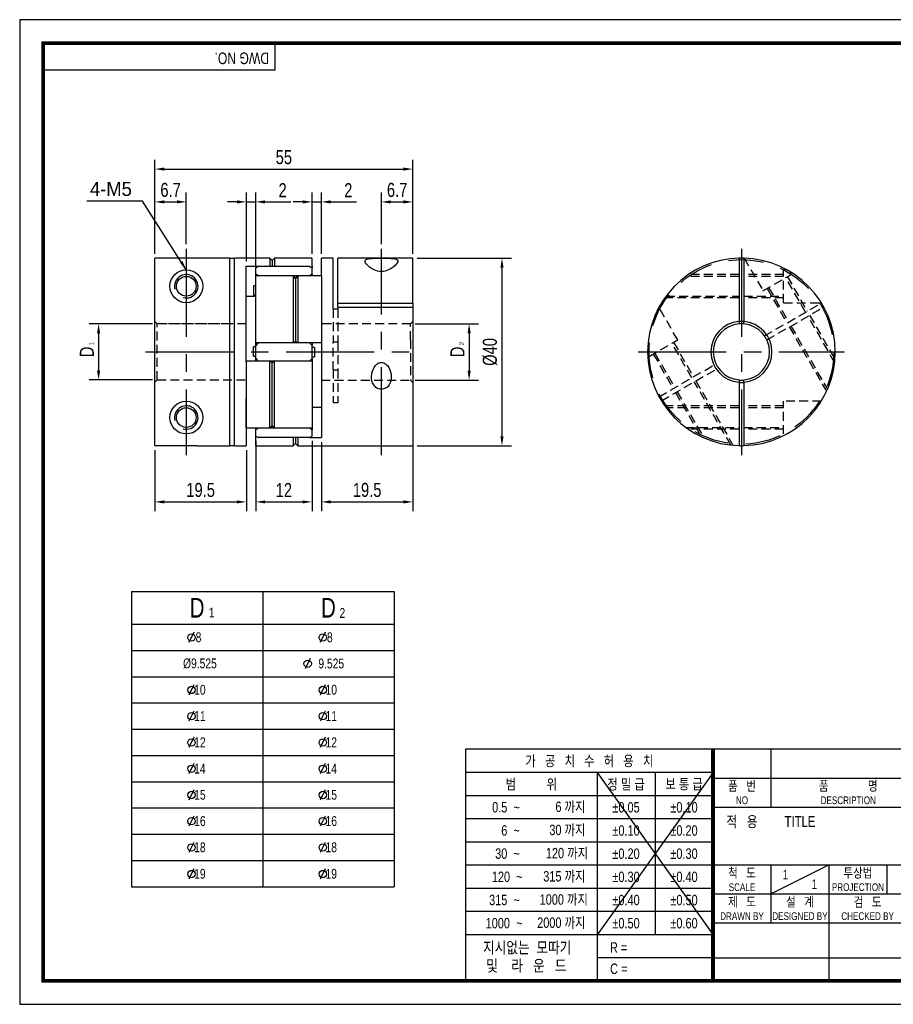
# Model space of a CAD drawing. Header units: millimetres. Extents: x 0 to 297, y 0 to 210.
# Tile 1 of 2: x 0 to 186, y 0 to 210. Entities that reach past the tile are written whole.
import ezdxf
from ezdxf.enums import TextEntityAlignment as Align

# ---------------------------------------------------------------- set-up
doc = ezdxf.new("R2010")
doc.units = ezdxf.units.MM
doc.header["$LTSCALE"] = 15
for name, pattern in [('CENTER', [2, 1.25, -0.25, 0.25, -0.25]), ('CENTER2', [1.125, 0.75, -0.125, 0.125, -0.125]), ('DASHED', [0.75, 0.5, -0.25]), ('HIDDEN', [0.375, 0.25, -0.125]), ('HIDDEN2', [0.1875, 0.125, -0.0625]), ('PHANTOM2', [1.25, 0.625, -0.125, 0.125, -0.125, 0.125, -0.125])]:
    doc.linetypes.add(name, pattern=pattern)
doc.layers.get('0').update_dxf_attribs({"linetype": 'CONTINUOUS'})
doc.layers.get('Defpoints').update_dxf_attribs({"linetype": 'CONTINUOUS'})
for name, color, linetype in [('BM', 2, 'CONTINUOUS'), ('C', 1, 'CENTER2'), ('CT', 1, 'CENTER'), ('D', 7, 'CONTINUOUS'), ('DIM', 7, 'CONTINUOUS'), ('H', 3, 'HIDDEN'), ('HD', 4, 'DASHED'), ('P', 4, 'PHANTOM2')]:
    doc.layers.add(name, color=color, linetype=linetype)
doc.styles.get("Standard").update_dxf_attribs({"font": 'Gulim.ttf', "width": 0.8, "height": 3})
doc.dimstyles.new('LIM', dxfattribs={"dimtxt": 2, "dimasz": 2, "dimexe": 2, "dimexo": 1, "dimgap": 1, "dimtad": 1, "dimdec": 3, "dimzin": 9, "dimdsep": 46, "dimtxsty": 'Standard', "dimcen": 3, "dimclrd": 1, "dimclre": 1, "dimadec": 0, "dimazin": 0, "dimtfac": 1, "dimtdec": 3, "dimtmove": 0, "dimatfit": 3, "dimfxl": 0, "dimtolj": 1, "dimtzin": 0, "dimarcsym": 0})

# ---------------------------------------------------------------- blocks, each defined once
blk = doc.blocks.new('*D8')
at = {"layer": 'Defpoints', "color": 0}
for p in [(28.82, 119.2), (48.32, 119.2), (48.32, 107.15)]:
    blk.add_point(p, dxfattribs=at)
at = {"layer": 'DIM', "color": 1, "lineweight": -2}
for p, q in [((28.82, 118.2), (28.82, 105.15)), ((48.32, 118.2), (48.32, 105.15)), ((30.82, 107.15), (46.32, 107.15))]:
    blk.add_line(p, q, dxfattribs=at)
at = {"layer": 'DIM', "color": 1}
for points in [[(30.82, 107.48), (30.82, 106.82), (28.82, 107.15)], [(46.32, 107.48), (46.32, 106.82), (48.32, 107.15)]]:
    blk.add_solid(points, dxfattribs=at)
at = {"layer": 'DIM', "color": 0, "insert": (38.57, 109.69), "char_height": 3, "attachment_point": 5}
blk.add_mtext('\\A1;19.5', dxfattribs=at)
blk = doc.blocks.new('*D9')
at = {"layer": 'Defpoints', "color": 0}
for p in [(83.82, 178.14), (28.82, 159.09), (83.82, 159.09)]:
    blk.add_point(p, dxfattribs=at)
at = {"layer": 'DIM', "color": 1, "lineweight": -2}
for p, q in [((28.82, 160.09), (28.82, 180.14)), ((83.82, 160.09), (83.82, 180.14)), ((30.82, 178.14), (81.82, 178.14))]:
    blk.add_line(p, q, dxfattribs=at)
at = {"layer": 'DIM', "color": 1}
for points in [[(30.82, 178.47), (30.82, 177.8), (28.82, 178.14)], [(81.82, 178.47), (81.82, 177.8), (83.82, 178.14)]]:
    blk.add_solid(points, dxfattribs=at)
at = {"layer": 'DIM', "color": 0, "insert": (56.32, 180.67), "char_height": 3, "attachment_point": 5}
blk.add_mtext('\\A1;55', dxfattribs=at)
blk = doc.blocks.new('*D10')
at = {"layer": 'Defpoints', "color": 0}
for p in [(35.52, 171.14), (35.52, 161.14), (28.82, 159.09)]:
    blk.add_point(p, dxfattribs=at)
at = {"layer": 'DIM', "color": 1, "lineweight": -2}
for p, q in [((28.82, 160.09), (28.82, 173.14)), ((35.52, 162.14), (35.52, 173.14)), ((30.82, 171.14), (33.52, 171.14))]:
    blk.add_line(p, q, dxfattribs=at)
at = {"layer": 'DIM', "color": 1}
for points in [[(30.82, 171.47), (30.82, 170.8), (28.82, 171.14)], [(33.52, 171.47), (33.52, 170.8), (35.52, 171.14)]]:
    blk.add_solid(points, dxfattribs=at)
at = {"layer": 'DIM', "color": 0, "insert": (32.17, 173.68), "char_height": 3, "attachment_point": 5}
blk.add_mtext('\\A1;6.7', dxfattribs=at)
blk = doc.blocks.new('*D11')
at = {"layer": 'Defpoints', "color": 0}
for p in [(29.32, 145.12), (16.82, 133.16), (29.32, 133.16)]:
    blk.add_point(p, dxfattribs=at)
at = {"layer": 'DIM', "color": 1, "lineweight": -2}
for p, q in [((28.32, 145.12), (14.82, 145.12)), ((16.82, 143.12), (16.82, 135.16)), ((28.32, 133.16), (14.82, 133.16))]:
    blk.add_line(p, q, dxfattribs=at)
at = {"layer": 'DIM', "color": 1}
for points in [[(16.48, 143.12), (17.15, 143.12), (16.82, 145.12)], [(16.48, 135.16), (17.15, 135.16), (16.82, 133.16)]]:
    blk.add_solid(points, dxfattribs=at)
at = {"layer": 'DIM', "color": 0, "insert": (14.31, 139.14), "char_height": 3, "attachment_point": 5, "rotation": 90}
blk.add_mtext('\\A1;D', dxfattribs=at)
blk = doc.blocks.new('*D12')
at = {"layer": 'Defpoints', "color": 0}
for p in [(83.82, 171.14), (77.12, 161.14), (83.82, 159.09)]:
    blk.add_point(p, dxfattribs=at)
at = {"layer": 'DIM', "color": 1, "lineweight": -2}
for p, q in [((77.12, 162.14), (77.12, 173.14)), ((83.82, 160.09), (83.82, 173.14)), ((79.12, 171.14), (81.82, 171.14))]:
    blk.add_line(p, q, dxfattribs=at)
at = {"layer": 'DIM', "color": 1}
for points in [[(79.12, 171.47), (79.12, 170.8), (77.12, 171.14)], [(81.82, 171.47), (81.82, 170.8), (83.82, 171.14)]]:
    blk.add_solid(points, dxfattribs=at)
at = {"layer": 'DIM', "color": 0, "insert": (80.47, 173.68), "char_height": 3, "attachment_point": 5}
blk.add_mtext('\\A1;6.7', dxfattribs=at)
blk = doc.blocks.new('*D13')
at = {"layer": 'Defpoints', "color": 0}
for p in [(64.32, 171.14), (62.32, 159.09), (64.32, 159.09)]:
    blk.add_point(p, dxfattribs=at)
at = {"layer": 'DIM', "color": 1, "lineweight": -2}
for p, q in [((62.32, 160.09), (62.32, 173.14)), ((64.32, 160.09), (64.32, 173.14)), ((60.32, 171.14), (58.32, 171.14)), ((62.32, 171.14), (64.32, 171.14)), ((66.32, 171.14), (71.81, 171.14))]:
    blk.add_line(p, q, dxfattribs=at)
at = {"layer": 'DIM', "color": 1}
for points in [[(60.32, 171.47), (60.32, 170.8), (62.32, 171.14)], [(66.32, 171.47), (66.32, 170.8), (64.32, 171.14)]]:
    blk.add_solid(points, dxfattribs=at)
at = {"layer": 'DIM', "color": 0, "insert": (70.06, 173.64), "char_height": 3, "attachment_point": 5}
blk.add_mtext('\\A1;2', dxfattribs=at)
blk = doc.blocks.new('*D14')
at = {"layer": 'Defpoints', "color": 0}
for p in [(50.32, 171.14), (48.32, 157.4), (50.32, 155.3)]:
    blk.add_point(p, dxfattribs=at)
at = {"layer": 'DIM', "color": 1, "lineweight": -2}
for p, q in [((48.32, 158.4), (48.32, 173.14)), ((50.32, 156.3), (50.32, 173.14)), ((46.32, 171.14), (44.32, 171.14)), ((48.32, 171.14), (50.32, 171.14)), ((52.32, 171.14), (57.81, 171.14))]:
    blk.add_line(p, q, dxfattribs=at)
at = {"layer": 'DIM', "color": 1}
for points in [[(46.32, 171.47), (46.32, 170.8), (48.32, 171.14)], [(52.32, 171.47), (52.32, 170.8), (50.32, 171.14)]]:
    blk.add_solid(points, dxfattribs=at)
at = {"layer": 'DIM', "color": 0, "insert": (56.06, 173.64), "char_height": 3, "attachment_point": 5}
blk.add_mtext('\\A1;2', dxfattribs=at)
blk = doc.blocks.new('*D15')
at = {"layer": 'Defpoints', "color": 0}
for p in [(64.32, 120.92), (83.82, 120.92), (83.82, 107.15)]:
    blk.add_point(p, dxfattribs=at)
at = {"layer": 'DIM', "color": 1, "lineweight": -2}
for p, q in [((64.32, 119.92), (64.32, 105.15)), ((83.82, 119.92), (83.82, 105.15)), ((66.32, 107.15), (81.82, 107.15))]:
    blk.add_line(p, q, dxfattribs=at)
at = {"layer": 'DIM', "color": 1}
for points in [[(66.32, 107.48), (66.32, 106.82), (64.32, 107.15)], [(81.82, 107.48), (81.82, 106.82), (83.82, 107.15)]]:
    blk.add_solid(points, dxfattribs=at)
at = {"layer": 'DIM', "color": 0, "insert": (74.07, 109.69), "char_height": 3, "attachment_point": 5}
blk.add_mtext('\\A1;19.5', dxfattribs=at)
blk = doc.blocks.new('*D16')
at = {"layer": 'Defpoints', "color": 0}
for p in [(50.32, 121.18), (62.32, 121.18), (62.32, 107.15)]:
    blk.add_point(p, dxfattribs=at)
at = {"layer": 'DIM', "color": 1, "lineweight": -2}
for p, q in [((50.32, 120.18), (50.32, 105.15)), ((62.32, 120.18), (62.32, 105.15)), ((52.32, 107.15), (60.32, 107.15))]:
    blk.add_line(p, q, dxfattribs=at)
at = {"layer": 'DIM', "color": 1}
for points in [[(52.32, 107.48), (52.32, 106.82), (50.32, 107.15)], [(60.32, 107.48), (60.32, 106.82), (62.32, 107.15)]]:
    blk.add_solid(points, dxfattribs=at)
at = {"layer": 'DIM', "color": 0, "insert": (56.32, 109.69), "char_height": 3, "attachment_point": 5}
blk.add_mtext('\\A1;12', dxfattribs=at)
blk = doc.blocks.new('*D17')
at = {"layer": 'Defpoints', "color": 0}
for p in [(83.77, 159.14), (83.77, 119.14), (102.82, 119.14)]:
    blk.add_point(p, dxfattribs=at)
at = {"layer": 'DIM', "color": 1, "lineweight": -2}
for p, q in [((84.77, 159.14), (104.82, 159.14)), ((102.82, 157.14), (102.82, 121.14)), ((84.77, 119.14), (104.82, 119.14))]:
    blk.add_line(p, q, dxfattribs=at)
at = {"layer": 'DIM', "color": 1}
for points in [[(102.48, 157.14), (103.15, 157.14), (102.82, 159.14)], [(102.48, 121.14), (103.15, 121.14), (102.82, 119.14)]]:
    blk.add_solid(points, dxfattribs=at)
at = {"layer": 'DIM', "color": 0, "insert": (100.28, 139.14), "char_height": 3, "attachment_point": 5, "rotation": 90}
blk.add_mtext('\\A1;%%C40', dxfattribs=at)
blk = doc.blocks.new('*D18')
at = {"layer": 'Defpoints', "color": 0}
for p in [(83.32, 145.14), (83.32, 133.14), (95.82, 133.14)]:
    blk.add_point(p, dxfattribs=at)
at = {"layer": 'DIM', "color": 1, "lineweight": -2}
for p, q in [((84.32, 145.14), (97.82, 145.14)), ((95.82, 143.14), (95.82, 135.14)), ((84.32, 133.14), (97.82, 133.14))]:
    blk.add_line(p, q, dxfattribs=at)
at = {"layer": 'DIM', "color": 1}
for points in [[(95.48, 143.14), (96.15, 143.14), (95.82, 145.14)], [(95.48, 135.14), (96.15, 135.14), (95.82, 133.14)]]:
    blk.add_solid(points, dxfattribs=at)
at = {"layer": 'DIM', "color": 0, "insert": (93.31, 139.14), "char_height": 3, "attachment_point": 5, "rotation": 90}
blk.add_mtext('\\A1;D', dxfattribs=at)
blk = doc.blocks.new('new block')
blk.add_line((19.04, 5.53), (17.5, 2.41))
blk.add_circle((18.3, 3.95), 1.12)

msp = doc.modelspace()

# ---------------------------------------------------------------- linework, layer by layer
for p, q in [((54.437, 199.2323), (54.437, 205)), ((54.437, 199.2323), (5, 199.2323)), ((23.8093, 88.0747), (79.8093, 88.0747)), ((23.8093, 88.0747), (23.8093, 25.0747)), ((79.8093, 88.0747), (79.8093, 25.0747)), ((95.0758, 54.437), (95.0758, 5)), ((147.8086, 54.437), (95.0758, 54.437)), ((292, 54.437), (147.8086, 54.437)), ((147.8086, 54.437), (147.8086, 5)), ((160.1679, 54.437), (160.1679, 42.0778)), ((147.8086, 49.4295), (95.0758, 49.4295)), ((147.8086, 49.4295), (123.0901, 14.8235)), ((123.0901, 49.4295), (147.8086, 14.8235)), ((123.0901, 49.4295), (123.0901, 5)), ((135.4493, 49.4295), (135.4493, 14.8235)), ((147.8086, 48.2574), (292, 48.2574)), ((147.8086, 44.4858), (95.0758, 44.4858)), ((147.8086, 42.0778), (292, 42.0778)), ((147.8086, 39.5421), (95.0758, 39.5421)), ((147.8086, 34.5984), (95.0758, 34.5984)), ((147.8086, 29.6547), (95.0758, 29.6547)), ((147.8086, 29.7185), (292, 29.7185)), ((160.1679, 23.5389), (172.5271, 29.7185)), ((160.1679, 29.7185), (160.1679, 17.3593)), ((172.5271, 29.7185), (172.5271, 5)), ((184.8864, 29.7185), (184.8864, 23.5389)), ((23.8093, 25.0747), (79.8093, 25.0747)), ((147.8086, 24.711), (95.0758, 24.711)), ((147.8086, 23.5389), (221.9642, 23.5389)), ((147.8086, 19.7673), (95.0758, 19.7673)), ((147.8086, 17.3593), (292, 17.3593)), ((147.8086, 14.8235), (95.0758, 14.8235)), ((147.8086, 9.8798), (123.0901, 9.8798)), ((147.8086, 9.8798), (221.9642, 9.8798))]:
    msp.add_line(p, q)
at = {"color": 4}
for p, q in [((51.8093, 88.0747), (51.8093, 25.0747)), ((23.8093, 81.0747), (79.8093, 81.0747))]:
    msp.add_line(p, q, dxfattribs=at)
at = {"color": 1}
for p, q in [((23.8093, 75.4747), (79.8093, 75.4747)), ((23.8093, 69.8747), (79.8093, 69.8747)), ((23.8093, 64.2747), (79.8093, 64.2747)), ((23.8093, 58.6747), (79.8093, 58.6747)), ((23.8093, 53.0747), (79.8093, 53.0747)), ((23.8093, 47.4747), (79.8093, 47.4747)), ((23.8093, 41.8747), (79.8093, 41.8747)), ((23.8093, 36.2747), (79.8093, 36.2747)), ((23.8093, 30.6747), (79.8093, 30.6747))]:
    msp.add_line(p, q, dxfattribs=at)
msp.add_lwpolyline([(297, 210), (0, 210), (0, 0), (297, 0)], close=True)
msp.add_lwpolyline([(292, 205, 0.8, 0.8, 0), (5, 205, 0.8, 0.8, 0), (5, 5, 0.8, 0.8, 0), (292, 5, 0.8, 0.8, 0)], format="xyseb", close=True)
at = {"const_width": 0.824}
msp.add_lwpolyline([(147.8086, 5), (147.8086, 54.437)], dxfattribs=at)
at = {"layer": 'BM', "linetype": 'Continuous'}
for p, q in [((28.8168, 119.2003), (28.8168, 159.0877)), ((44.8168, 159.1378), (28.8668, 159.1378)), ((44.8168, 119.144), (44.8168, 159.1378)), ((44.8168, 159.119), (45.8168, 159.119)), ((45.8168, 119.144), (45.8168, 159.144)), ((53.3168, 159.144), (45.8168, 159.144)), ((53.3168, 159.144), (53.3168, 157.4009)), ((53.8168, 158.644), (53.3168, 159.144)), ((54.3168, 159.144), (53.8168, 158.644)), ((53.8168, 158.644), (53.8168, 157.3632)), ((62.2668, 159.144), (54.3168, 159.144)), ((54.3168, 159.144), (54.3168, 157.4009)), ((62.3168, 157.3552), (62.3168, 159.094)), ((64.3168, 155.3446), (64.3168, 159.144)), ((66.8168, 159.144), (64.3168, 159.144)), ((66.8168, 148.2655), (66.8168, 159.144)), ((83.7668, 159.144), (67.8168, 159.144)), ((67.8168, 149.5739), (67.8168, 159.144)), ((83.8168, 149.5489), (83.8168, 159.094)), ((153.3681, 159.1378), (153.3681, 159.0877)), ((153.3681, 159.0877), (153.3681, 145.6248)), ((154.3681, 159.0877), (154.3681, 159.1378)), ((154.3681, 159.0877), (154.3681, 145.6248)), ((48.3168, 137.0877), (48.3168, 157.4009)), ((50.8168, 157.3632), (50.3168, 157.1109)), ((50.3168, 155.7362), (50.3168, 157.1109)), ((50.3168, 155.7362), (50.8168, 155.3983)), ((50.3168, 155.3041), (50.3168, 155.7362)), ((61.8168, 157.3632), (50.8168, 157.3632)), ((62.3168, 157.1109), (61.8168, 157.3632)), ((61.8168, 155.3983), (62.3168, 155.7362)), ((62.3168, 157.3552), (62.3168, 157.1109)), ((62.3168, 155.7362), (62.3168, 157.1109)), ((62.3168, 155.7362), (62.3168, 155.3541)), ((50.3168, 141.1951), (50.3168, 155.3041)), ((58.3264, 155.3541), (50.3668, 155.3541)), ((61.8168, 155.3983), (50.8168, 155.3983)), ((50.8168, 155.3983), (50.8168, 155.3541)), ((58.3168, 155.3446), (58.3168, 141.2003)), ((58.3939, 155.3068), (58.8168, 154.8067)), ((58.8168, 154.8067), (59.2397, 155.3068)), ((58.8168, 154.8067), (58.8168, 141.3724)), ((64.3168, 155.3541), (59.3069, 155.3541)), ((59.3168, 155.3446), (59.3168, 141.2003)), ((61.8168, 155.3541), (61.8168, 155.3983)), ((49.8168, 153.211), (49.8168, 151.211)), ((50.3168, 153.211), (49.8168, 153.211)), ((49.8168, 151.211), (50.3168, 151.211)), ((48.3168, 151.0049), (50.3168, 151.0049)), ((67.8168, 149.5739), (83.7668, 149.5739)), ((67.8168, 148.7079), (67.8168, 149.5739)), ((83.8168, 149.5489), (83.8168, 148.6829)), ((67.8168, 148.2655), (66.8168, 148.2655)), ((67.8168, 148.7079), (83.7668, 148.7079)), ((67.8168, 148.7079), (67.8168, 148.2655)), ((83.8168, 148.6829), (83.8168, 119.194)), ((153.3681, 145.6248), (153.3681, 145.1231)), ((154.3681, 145.1231), (154.3681, 145.6248)), ((50.3168, 140.5188), (50.3168, 141.1951)), ((50.8168, 141.1089), (50.3168, 140.5188)), ((50.3668, 141.1451), (58.3719, 141.1451)), ((50.8168, 141.1451), (50.8168, 141.1089)), ((61.8168, 141.1089), (50.8168, 141.1089)), ((58.8168, 141.3724), (58.3939, 141.1506)), ((59.2397, 141.1506), (58.8168, 141.3724)), ((59.2617, 141.1451), (64.3168, 141.1451)), ((61.8168, 141.1089), (61.8168, 141.1451)), ((62.3168, 140.5188), (61.8168, 141.1089)), ((62.3168, 141.1506), (62.3168, 140.5188)), ((64.3168, 141.2003), (64.3168, 120.8872)), ((49.8168, 138.2108), (49.8168, 140.2108)), ((50.3168, 140.2108), (49.8168, 140.2108)), ((50.3168, 137.7692), (50.3168, 140.5188)), ((62.3168, 137.7692), (62.3168, 140.5188)), ((62.8168, 140.0773), (62.3168, 140.0773)), ((62.8168, 140.0773), (62.8168, 138.0773)), ((53.3719, 137.1429), (48.3168, 137.1429)), ((49.8168, 138.2108), (50.3168, 138.2108)), ((50.3168, 137.7692), (50.8168, 137.1791)), ((50.3168, 137.1429), (50.3168, 137.7692)), ((61.8168, 137.1791), (50.8168, 137.1791)), ((50.8168, 137.1791), (50.8168, 137.1429)), ((53.3168, 122.9434), (53.3168, 137.0877)), ((53.3939, 137.1374), (53.8168, 136.9156)), ((53.8168, 136.9156), (54.2397, 137.1374)), ((53.8168, 123.4814), (53.8168, 136.9156)), ((62.2668, 137.1429), (54.2617, 137.1429)), ((54.3168, 122.9434), (54.3168, 137.0877)), ((61.8168, 137.1791), (62.3168, 137.7692)), ((61.8168, 137.1429), (61.8168, 137.1791)), ((62.3168, 138.0773), (62.8168, 138.0773)), ((62.3168, 137.7692), (62.3168, 137.0929)), ((62.3168, 137.0929), (62.3168, 122.9839)), ((153.3681, 133.1649), (153.3681, 132.6633)), ((153.3681, 132.6633), (153.3681, 119.2003)), ((154.3681, 132.6633), (154.3681, 133.1649)), ((154.3681, 132.6633), (154.3681, 119.2003)), ((64.3168, 127.2831), (62.3168, 127.2831)), ((48.3168, 122.9434), (48.3168, 119.144)), ((48.3168, 122.9339), (53.3267, 122.9339)), ((50.3168, 122.5519), (50.3168, 122.9339)), ((50.8168, 122.8897), (50.3168, 122.5519)), ((50.3168, 121.1771), (50.3168, 122.5519)), ((50.8168, 122.9339), (50.8168, 122.8897)), ((61.8168, 122.8897), (50.8168, 122.8897)), ((53.8168, 123.4814), (53.3939, 122.9813)), ((54.2397, 122.9813), (53.8168, 123.4814)), ((54.3072, 122.9339), (62.2668, 122.9339)), ((61.8168, 122.8897), (61.8168, 122.9339)), ((62.3168, 122.5519), (61.8168, 122.8897)), ((62.3168, 122.9839), (62.3168, 122.5519)), ((62.3168, 121.1771), (62.3168, 122.5519)), ((142.7011, 122.5519), (142.2148, 122.8897)), ((50.3168, 121.1771), (50.8168, 120.9249)), ((50.3168, 120.9328), (50.3168, 121.165)), ((50.3168, 119.194), (50.3168, 120.9328)), ((61.8168, 120.9249), (50.8168, 120.9249)), ((58.3168, 120.8872), (58.3168, 119.144)), ((58.8168, 120.9249), (58.8168, 119.644)), ((59.3168, 120.8872), (59.3168, 119.144)), ((61.8168, 120.9249), (62.3168, 121.1771)), ((145.6181, 120.9249), (145.0823, 121.1771)), ((28.8668, 119.1503), (37.8193, 119.1503)), ((37.8193, 119.1503), (37.8168, 119.144)), ((37.8168, 119.144), (44.8168, 119.144)), ((44.8168, 119.169), (45.8168, 119.169)), ((45.8168, 119.144), (48.3168, 119.144)), ((50.3668, 119.144), (58.3168, 119.144)), ((58.3168, 119.144), (58.8168, 119.644)), ((58.8168, 119.644), (59.3168, 119.144)), ((59.3168, 119.144), (83.7668, 119.144)), ((153.3681, 119.2003), (153.3681, 119.1503)), ((154.3681, 119.1503), (154.3681, 119.2003))]:
    msp.add_line(p, q, dxfattribs=at)
at = {"layer": 'BM'}
for p, q in [((48.3168, 157.4009), (50.8168, 157.4009)), ((64.3168, 155.3541), (64.3168, 141.1451)), ((48.3168, 137.1429), (48.3168, 122.9339)), ((48.3168, 122.9339), (48.3168, 129.2156)), ((61.8168, 120.9249), (64.3168, 120.9249))]:
    msp.add_line(p, q, dxfattribs=at)
at = {"layer": 'BM', "linetype": 'HIDDEN2'}
for p, q in [((50.3168, 157.1109), (50.8168, 157.3632)), ((50.8168, 155.3983), (50.3168, 155.7362)), ((61.8168, 157.3632), (62.3168, 157.1109)), ((62.3168, 155.7362), (61.8168, 155.3983)), ((58.3267, 155.3541), (58.3264, 155.3541)), ((58.8168, 154.8067), (58.3939, 155.3068)), ((59.2397, 155.3068), (58.8168, 154.8067)), ((64.3168, 155.3068), (64.3168, 155.3446)), ((50.3168, 140.5188), (50.8168, 141.1089)), ((58.3939, 141.1506), (58.8168, 141.3724)), ((58.8168, 141.3724), (59.2397, 141.1506)), ((59.2617, 141.1451), (59.2617, 141.1451)), ((61.8168, 141.1089), (62.3168, 140.5188)), ((133.8694, 138.7828), (134.2126, 138.1882)), ((53.3719, 137.1429), (53.3719, 137.1429)), ((54.3069, 122.9339), (54.3072, 122.9339))]:
    msp.add_line(p, q, dxfattribs=at)
at = {"layer": 'BM', "linetype": 'Continuous'}
for centre, radius in [((35.5168, 153.144), 3.5), ((35.5168, 153.144), 2.1), ((35.5168, 125.144), 3.5), ((35.5168, 125.144), 2.1)]:
    msp.add_circle(centre, radius, dxfattribs=at)
for centre, radius, start, end in [((28.8668, 159.0878), 0.05, 90.00926, 180.008695), ((62.2668, 159.094), 0.05, 0, 90), ((83.7668, 159.094), 0.05, 0, 90), ((153.8681, 139.144), 20, 91.432544, 268.567456), ((153.8681, 139.144), 20, 88.566049, 91.432544), ((153.8681, 139.144), 20, 271.432544, 88.567456), ((35.5168, 153.144), 2.5, 255, 195), ((54.1309, 157.4869), 0.2048, 322.85126, 335.182137), ((50.3668, 155.3041), 0.05, 90, 180), ((153.8681, 139.144), 6.5, 94.411726, 265.588274), ((153.8681, 139.144), 6, 94.780192, 265.219808), ((153.8681, 139.144), 6, 85.219808, 94.784218), ((153.8681, 139.144), 6.5, 274.411726, 85.588274), ((153.8681, 139.144), 6, 274.780192, 85.219808), ((50.3668, 141.1951), 0.05, 180, 270), ((59.262, 141.2007), 0.0548, 246.079072, 359.570027), ((53.3716, 137.0873), 0.0548, 66.078397, 179.570702), ((62.2668, 137.0929), 0.05, 0, 90), ((153.8681, 139.144), 6, 265.219808, 274.780192), ((35.5168, 125.144), 2.5, 255, 195), ((62.2668, 122.9839), 0.05, 270, 0), ((58.5027, 120.8012), 0.2048, 142.852139, 155.18846), ((28.8668, 119.2003), 0.05, 179.990715, 269.99133), ((50.3668, 119.194), 0.05, 180, 270), ((83.7668, 119.194), 0.05, 270, 0), ((153.8681, 139.144), 20, 268.567456, 271.432544)]:
    msp.add_arc(centre, radius, start, end, dxfattribs=at)
at = {"layer": 'BM', "linetype": 'HIDDEN2'}
for centre, radius, start, end in [((153.8681, 139.144), 6.5, 85.588274, 94.411726), ((163.2703, 146.6806), 0.05, 153.239743, 218.714952), ((153.8681, 139.144), 6.5, 265.588274, 274.411726)]:
    msp.add_arc(centre, radius, start, end, dxfattribs=at)
at = {"layer": 'BM', "linetype": 'Continuous'}
for points, knots in [([(77.1168, 156.2793), (77.6943, 156.2793), (78.222, 156.4388), (79.0511, 156.8162), (79.3804, 157.0359), (80.1903, 157.6682), (80.5156, 158.0693), (80.6798, 158.6863), (80.5019, 158.9048), (79.6247, 159.0699), (79.2267, 159.1001), (78.2575, 159.1321), (77.6946, 159.1355), (76.5617, 159.1356), (75.9895, 159.1323), (75.021, 159.1009), (74.6209, 159.0714), (73.7318, 158.9064), (73.5547, 158.691), (73.7148, 158.0732), (74.0423, 157.6691), (74.8532, 157.0359), (75.1821, 156.8162), (76.0137, 156.4379), (76.5393, 156.2793), (77.1168, 156.2793)], [0, 0, 0, 0, 0.0625, 0.0625, 0.125, 0.125, 0.25, 0.25, 0.375, 0.375, 0.4375, 0.4375, 0.5, 0.5, 0.5625, 0.5625, 0.625, 0.625, 0.75, 0.75, 0.875, 0.875, 0.9375, 0.9375, 1, 1, 1, 1]), ([(53.3168, 157.4009), (53.3168, 157.3991), (53.3174, 157.3967), (53.3185, 157.3941), (53.3196, 157.3914), (53.3212, 157.3883), (53.3231, 157.3852), (53.3258, 157.3807), (53.3292, 157.3759), (53.3329, 157.3712), (53.335, 157.3685), (53.3372, 157.3658), (53.3394, 157.3631)], [0, 0, 0, 0, 0.097028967, 0.097028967, 0.097028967, 0.194860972, 0.194860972, 0.194860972, 0.332776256, 0.332776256, 0.332776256, 0.411603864, 0.411603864, 0.411603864, 0.411603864]), ([(58.3939, 155.3068), (58.3886, 155.3131), (58.3828, 155.3191), (58.377, 155.3245), (58.3701, 155.3309), (58.363, 155.3367), (58.3561, 155.3414), (58.3495, 155.3458), (58.343, 155.3495), (58.3371, 155.3517), (58.333, 155.3533), (58.3291, 155.3542), (58.3258, 155.3541), (58.3233, 155.354), (58.3212, 155.3534), (58.3196, 155.352), (58.3183, 155.3508), (58.3174, 155.3492), (58.317, 155.347), (58.3169, 155.3463), (58.3168, 155.3455), (58.3168, 155.3446)], [0, 0, 0, 0, 0.18456845, 0.18456845, 0.18456845, 0.40530833, 0.40530833, 0.40530833, 0.6154821, 0.6154821, 0.6154821, 0.76210401, 0.76210401, 0.76210401, 0.87426185, 0.87426185, 0.87426185, 0.96772513, 0.96772513, 0.96772513, 1, 1, 1, 1]), ([(59.3168, 155.3446), (59.3168, 155.3471), (59.3162, 155.3493), (59.3151, 155.3508), (59.314, 155.3523), (59.3124, 155.3533), (59.3105, 155.3537), (59.3078, 155.3544), (59.3044, 155.3541), (59.3007, 155.3531), (59.2956, 155.3517), (59.2899, 155.349), (59.284, 155.3455), (59.2766, 155.3411), (59.2687, 155.3352), (59.261, 155.3285), (59.2537, 155.3221), (59.2464, 155.3147), (59.2397, 155.3068)], [0, 0, 0, 0, 0.09702897, 0.09702897, 0.09702897, 0.19486097, 0.19486097, 0.19486097, 0.33277626, 0.33277626, 0.33277626, 0.52463242, 0.52463242, 0.52463242, 0.76814399, 0.76814399, 0.76814399, 1, 1, 1, 1]), ([(83.8168, 149.5489), (83.8168, 149.5517), (83.8158, 149.5545), (83.814, 149.5572), (83.8121, 149.5598), (83.8093, 149.5623), (83.8058, 149.5645), (83.8023, 149.5667), (83.798, 149.5686), (83.7933, 149.5701), (83.7886, 149.5716), (83.7832, 149.5727), (83.7778, 149.5733), (83.7742, 149.5737), (83.7705, 149.5739), (83.7668, 149.5739)], [0, 0, 0, 0, 0.21502442, 0.21502442, 0.21502442, 0.43005075, 0.43005075, 0.43005075, 0.64504678, 0.64504678, 0.64504678, 0.85997801, 0.85997801, 0.85997801, 1, 1, 1, 1]), ([(83.7668, 148.7079), (83.7724, 148.7079), (83.7781, 148.7074), (83.7834, 148.7065), (83.7886, 148.7055), (83.7937, 148.7041), (83.798, 148.7024), (83.8024, 148.7006), (83.8062, 148.6985), (83.8092, 148.6961), (83.8122, 148.6938), (83.8144, 148.6911), (83.8156, 148.6884), (83.8164, 148.6866), (83.8168, 148.6847), (83.8168, 148.6829)], [0, 0, 0, 0, 0.21485685, 0.21485685, 0.21485685, 0.42971183, 0.42971183, 0.42971183, 0.64459672, 0.64459672, 0.64459672, 0.85954618, 0.85954618, 0.85954618, 1, 1, 1, 1]), ([(58.3168, 141.2003), (58.3168, 141.196), (58.3174, 141.1915), (58.3185, 141.1873), (58.3196, 141.1831), (58.3212, 141.1791), (58.3231, 141.1754), (58.3258, 141.1703), (58.3292, 141.1658), (58.3329, 141.1621), (58.338, 141.1569), (58.3437, 141.1529), (58.3496, 141.1502), (58.357, 141.1467), (58.3649, 141.145), (58.3726, 141.1452), (58.3799, 141.1453), (58.3872, 141.147), (58.3939, 141.1506)], [0, 0, 0, 0, 0.09702897, 0.09702897, 0.09702897, 0.19486097, 0.19486097, 0.19486097, 0.33277626, 0.33277626, 0.33277626, 0.52463242, 0.52463242, 0.52463242, 0.76814399, 0.76814399, 0.76814399, 1, 1, 1, 1]), ([(54.3168, 137.0877), (54.3168, 137.0921), (54.3162, 137.0965), (54.3151, 137.1007), (54.314, 137.1049), (54.3124, 137.109), (54.3105, 137.1126), (54.3078, 137.1177), (54.3044, 137.1222), (54.3007, 137.126), (54.2956, 137.1312), (54.2899, 137.1351), (54.284, 137.1378), (54.2765, 137.1413), (54.2687, 137.143), (54.261, 137.1429), (54.2537, 137.1428), (54.2464, 137.141), (54.2397, 137.1374)], [0, 0, 0, 0, 0.09718358, 0.09718358, 0.09718358, 0.19503913, 0.19503913, 0.19503913, 0.33302488, 0.33302488, 0.33302488, 0.52497867, 0.52497867, 0.52497867, 0.76854263, 0.76854263, 0.76854263, 1, 1, 1, 1]), ([(77.1168, 136.9182), (76.7767, 136.9182), (76.4581, 136.7757), (75.9315, 136.3556), (75.7248, 136.0897), (75.2236, 135.2308), (75.0478, 134.5825), (74.9929, 133.298), (75.1228, 132.6406), (75.6453, 131.842), (75.8768, 131.6067), (76.4436, 131.2701), (76.7756, 131.1744), (77.4439, 131.1718), (77.7788, 131.2657), (78.3482, 131.5994), (78.5814, 131.8337), (79.1103, 132.6356), (79.2397, 133.2913), (79.1874, 134.5742), (79.0132, 135.2237), (78.5106, 136.0875), (78.3019, 136.3551), (77.7806, 136.7722), (77.4569, 136.9182), (77.1168, 136.9182)], [0, 0, 0, 0, 0.0625, 0.0625, 0.125, 0.125, 0.25, 0.25, 0.375, 0.375, 0.4375, 0.4375, 0.5, 0.5, 0.5625, 0.5625, 0.625, 0.625, 0.75, 0.75, 0.875, 0.875, 0.9375, 0.9375, 1, 1, 1, 1]), ([(53.3168, 122.9434), (53.3168, 122.9409), (53.3174, 122.9388), (53.3185, 122.9373), (53.3196, 122.9357), (53.3212, 122.9348), (53.3231, 122.9343), (53.3258, 122.9336), (53.3292, 122.9339), (53.3328, 122.9349), (53.3379, 122.9363), (53.3437, 122.939), (53.3496, 122.9425), (53.357, 122.9469), (53.3649, 122.9528), (53.3725, 122.9595), (53.3798, 122.9659), (53.3872, 122.9733), (53.3939, 122.9813)], [0, 0, 0, 0, 0.09679266, 0.09679266, 0.09679266, 0.19459838, 0.19459838, 0.19459838, 0.33241693, 0.33241693, 0.33241693, 0.52413904, 0.52413904, 0.52413904, 0.7675947, 0.7675947, 0.7675947, 1, 1, 1, 1]), ([(54.2397, 122.9813), (54.2451, 122.9749), (54.2509, 122.9689), (54.2567, 122.9634), (54.2637, 122.957), (54.2708, 122.9512), (54.2777, 122.9465), (54.2843, 122.9421), (54.2907, 122.9385), (54.2966, 122.9363), (54.3007, 122.9347), (54.3046, 122.9338), (54.3078, 122.9339), (54.3103, 122.934), (54.3125, 122.9347), (54.3141, 122.9361), (54.3154, 122.9372), (54.3163, 122.9389), (54.3166, 122.9411), (54.3167, 122.9418), (54.3168, 122.9426), (54.3168, 122.9434)], [0, 0, 0, 0, 0.18617479, 0.18617479, 0.18617479, 0.40734544, 0.40734544, 0.40734544, 0.61692338, 0.61692338, 0.61692338, 0.76316624, 0.76316624, 0.76316624, 0.87509958, 0.87509958, 0.87509958, 0.96847105, 0.96847105, 0.96847105, 1, 1, 1, 1]), ([(59.3168, 120.8872), (59.3168, 120.8889), (59.3162, 120.8913), (59.3151, 120.8939), (59.314, 120.8966), (59.3124, 120.8997), (59.3105, 120.9029), (59.3078, 120.9073), (59.3044, 120.9122), (59.3007, 120.9169), (59.2986, 120.9196), (59.2964, 120.9223), (59.2942, 120.925)], [0, 0, 0, 0, 0.09718358, 0.09718358, 0.09718358, 0.195039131, 0.195039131, 0.195039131, 0.333024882, 0.333024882, 0.333024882, 0.411623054, 0.411623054, 0.411623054, 0.411623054])]:
    msp.add_open_spline(points, degree=3, knots=knots, dxfattribs=at)
at = {"layer": 'C'}
msp.add_line((147.8086, 49.4295), (147.8086, 49.3961), dxfattribs=at)
at = {"layer": 'CT'}
for p, q in [((35.5168, 161.1378), (35.5168, 117.1503)), ((77.1167, 117.144), (77.1167, 161.144)), ((153.8684, 161.144), (153.8681, 117.144)), ((26.8168, 139.144), (85.8168, 139.144)), ((131.8681, 139.144), (175.8681, 139.144))]:
    msp.add_line(p, q, dxfattribs=at)
at = {"layer": 'H'}
msp.add_line((147.8086, 49.3128), (147.8086, 49.2711), dxfattribs=at)
at = {"layer": 'HD', "linetype": 'HIDDEN2'}
for p, q in [((154.4523, 159.132), (158.4614, 152.1882)), ((153.3681, 155.644), (142.5654, 155.644)), ((162.8681, 155.644), (154.3681, 155.644)), ((158.4614, 152.1882), (164.5235, 155.6882)), ((162.8681, 149.644), (162.8681, 156.644)), ((163.5505, 156.644), (162.8681, 156.644)), ((164.5235, 155.6882), (164.1823, 156.2793)), ((153.3681, 155.244), (142.0026, 155.244)), ((162.8681, 155.244), (154.3681, 155.244)), ((167.5611, 147.627), (163.3111, 154.9882)), ((163.6575, 155.1882), (167.9075, 147.827)), ((159.3274, 152.6882), (163.5774, 145.327)), ((159.6738, 152.8882), (163.9238, 145.527)), ((153.3681, 150.644), (137.5662, 150.644)), ((137.796, 151.044), (153.3681, 151.044)), ((154.3681, 151.044), (162.8681, 151.044)), ((162.8681, 150.644), (154.3681, 150.644)), ((158.7962, 142.5666), (170.9332, 149.5739)), ((162.8681, 149.644), (170.8861, 149.644)), ((66.8168, 148.2655), (66.8168, 141.236)), ((67.8168, 148.2655), (67.8168, 141.236)), ((140.2748, 141.6882), (136.2638, 148.6355)), ((159.2962, 141.7006), (171.4332, 148.7079)), ((29.3168, 145.1231), (28.8168, 145.6248)), ((44.8168, 145.1231), (29.3168, 145.1231)), ((48.3168, 145.1231), (29.3168, 145.1231)), ((29.3168, 133.1649), (29.3168, 145.1231)), ((83.3168, 145.144), (64.3168, 145.144)), ((83.8168, 145.644), (83.3168, 145.144)), ((83.3168, 141.7006), (83.3168, 145.144)), ((173.7438, 136.9182), (168.0611, 146.761)), ((168.4075, 146.961), (173.8088, 137.6056)), ((164.0774, 144.461), (171.8634, 130.9752)), ((164.4238, 144.661), (172.2098, 131.1752)), ((66.8168, 135.3199), (66.8168, 141.236)), ((67.8168, 141.236), (66.8168, 141.236)), ((67.8168, 141.236), (67.8168, 135.3199)), ((83.3168, 141.7006), (83.3168, 133.144)), ((134.2126, 138.1882), (140.2748, 141.6882)), ((143.3124, 133.627), (139.0624, 140.9882)), ((139.4088, 141.1882), (143.6588, 133.827)), ((135.0787, 138.6882), (139.3287, 131.327)), ((135.4251, 138.8882), (139.6751, 131.527)), ((136.303, 129.5801), (148.44, 136.5875)), ((66.8168, 135.3199), (66.8168, 128.2905)), ((66.8168, 135.3199), (67.8168, 135.3199)), ((67.8168, 135.3199), (67.8168, 128.2905)), ((136.803, 128.7141), (148.94, 135.7214)), ((28.8168, 132.6633), (29.3168, 133.1649)), ((29.3168, 133.1649), (43.4252, 133.1649)), ((29.3168, 133.1649), (48.3168, 133.1649)), ((64.3168, 133.144), (83.3168, 133.144)), ((83.3168, 133.144), (83.8168, 132.644)), ((151.5996, 119.2731), (143.8124, 132.761)), ((144.1588, 132.961), (152.0598, 119.2761)), ((139.8287, 130.461), (145.23, 121.1056)), ((140.1751, 130.661), (145.8581, 120.8177)), ((67.8168, 128.2905), (66.8168, 128.2905)), ((170.8901, 128.644), (162.8681, 128.644)), ((162.8681, 121.644), (162.8681, 128.644)), ((153.3681, 127.644), (137.5662, 127.644)), ((153.3681, 127.244), (137.7936, 127.244)), ((162.8681, 127.644), (154.3681, 127.644)), ((162.8681, 127.244), (154.3681, 127.244)), ((142.002, 123.044), (153.3681, 123.044)), ((153.3681, 122.644), (142.5654, 122.644)), ((154.3681, 123.044), (162.8681, 123.044)), ((162.8681, 122.644), (154.3681, 122.644))]:
    msp.add_line(p, q, dxfattribs=at)
at = {"layer": 'HD'}
msp.add_circle((153.8681, 139.144), 19.6787, dxfattribs=at)
at = {"layer": 'HD', "linetype": 'HIDDEN2'}
msp.add_arc((165.0961, 143.5183), 0.05, 201.285048, 266.760257, dxfattribs=at)
at = {"layer": 'P'}
msp.add_line((147.8086, 49.221), (147.8086, 49.1627), dxfattribs=at)

# ---------------------------------------------------------------- block references
at = {"xscale": 0.7000000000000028, "yscale": 0.7000000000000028, "zscale": 0.7}
for p in [(23.8093, 75.4747), (51.8093, 75.4747), (48.5848, 69.8747), (23.8093, 64.2747), (51.8093, 64.2747), (23.8093, 58.6747), (51.8093, 58.6747), (23.8093, 53.0747), (51.8093, 53.0747), (23.8093, 47.4747), (51.8093, 47.4747), (23.8093, 41.8747), (51.8093, 41.8747), (23.8093, 36.2747), (51.8093, 36.2747), (23.8093, 30.6747), (51.8093, 30.6747), (23.8093, 25.0202), (51.8093, 25.0202)]:
    msp.add_blockref('new block', p, dxfattribs=at)

# ---------------------------------------------------------------- texts
at = {"color": 0}
for s, insert, char_height, width, attachment_point in [('D', (37.8093, 84.5747), 4.2, 28, 5), ('D', (65.8093, 84.5747), 4.2, 28, 5), ('1', (40.3051, 84.5996), 2.1, 6.3, 1), ('2', (68.1755, 84.5192), 2.1, 3.36, 1), (' 8', (37.8093, 78.2747), 2.1, 28, 5), (' 8', (65.8093, 78.2747), 2.1, 28, 5), ('  %%C9.525', (37.8093, 72.6747), 2.1, 28, 5), ('  9.525', (65.8093, 72.6747), 2.1, 28, 5), ('  10', (37.8093, 67.0747), 2.1, 28, 5), ('  10', (65.8093, 67.0747), 2.1, 28, 5), ('  11', (37.8093, 61.4747), 2.1, 28, 5), ('  11', (65.8093, 61.4747), 2.1, 28, 5), ('  12', (37.8093, 55.8747), 2.1, 28, 5), ('  12', (65.8093, 55.8747), 2.1, 28, 5), ('  14', (37.8093, 50.2747), 2.1, 28, 5), ('  14', (65.8093, 50.2747), 2.1, 28, 5), ('  15', (37.8093, 44.6747), 2.1, 28, 5), ('  15', (65.8093, 44.6747), 2.1, 28, 5), ('  16', (37.8093, 39.0747), 2.1, 28, 5), ('  16', (65.8093, 39.0747), 2.1, 28, 5), ('  18', (37.8093, 33.4747), 2.1, 28, 5), ('  18', (65.8093, 33.4747), 2.1, 28, 5), ('  19', (37.8093, 27.8202), 2.1, 28, 5), ('  19', (65.8093, 27.8202), 2.1, 28, 5)]:
    msp.add_mtext(s, dxfattribs=dict(at, insert=insert, char_height=char_height, width=width, attachment_point=attachment_point))
at = {"layer": 'D', "width": 0.8}
msp.add_text('DWG NO.', height=2.47185, rotation=180, dxfattribs=at).set_placement((53.1681, 203.0007))
for s, height, p in [('가   공   치   수   허   용   치', 2.224667, (121.4422, 51.9333)), ('범          위', 2.224667, (109.0829, 46.9576)), ('정 밀 급', 2.22467, (129.2697, 46.9576)), ('보 통 급', 2.22467, (141.629, 46.9576)), ('품   번', 2.05988, (153.9882, 46.6095)), ('품              명', 2.059877, (176.6469, 46.6095)), ('NO', 1.6479, (153.9882, 43.5197)), ('DESCRIPTION', 1.647902, (176.6469, 43.5197)), ('%%p0.05', 2.22467, (129.2697, 42.0139)), ('%%p0.10', 2.22467, (141.629, 42.0139)), ('적   용', 2.30706, (153.9882, 38.988)), ('TITLE', 2.30706, (166.3475, 38.988)), ('%%p0.10', 2.22467, (129.2697, 37.0702)), ('%%p0.20', 2.22467, (141.629, 37.0702)), ('%%p0.20', 2.22467, (129.2697, 32.1265)), ('%%p0.30', 2.22467, (141.629, 32.1265)), ('척   도', 2.05988, (153.9882, 28.0706)), ('투상법', 2.05988, (178.7068, 28.0706)), ('%%p0.30', 2.22467, (129.2697, 27.1828)), ('%%p0.40', 2.22467, (141.629, 27.1828)), ('1', 2.0599, (163.2577, 27.6586)), ('SCALE', 1.6479, (153.9882, 24.9808)), ('1', 2.0599, (169.4373, 25.5988)), ('PROJECTION', 1.6479, (178.7068, 24.9808)), ('%%p0.40', 2.22467, (129.2697, 22.2391)), ('%%p0.50', 2.22467, (141.629, 22.2391)), ('제   도', 2.05988, (153.9882, 21.891)), ('설   계', 2.05988, (166.3475, 21.891)), ('검   도', 2.05988, (180.7666, 21.891)), ('%%p0.50', 2.22467, (129.2697, 17.2954)), ('%%p0.60', 2.22467, (141.629, 17.2954))]:
    msp.add_text(s, height=height, dxfattribs=at).set_placement(p, align=Align.MIDDLE)
for s, height, p in [('DRAWN BY', 1.6479, (153.9882, 17.9772)), ('DESIGNED BY', 1.647902, (166.3475, 17.9772)), ('CHECKED BY', 1.6479, (180.7666, 17.9772))]:
    msp.add_text(s, height=height, dxfattribs=at).set_placement(p, align=Align.CENTER)
at = {"layer": 'D', "linetype": 'ByBlock', "width": 0.8}
for s, height, p in [('지시없는  모따기', 2.47185, (98.783, 10.8675)), ('및    라   운   드', 2.471852, (99.4623, 6.9968))]:
    msp.add_text(s, height=height, dxfattribs=at).set_placement(p)
at = {"layer": 'D', "width": 0.8}
for s, p in [('R = ', (125.8389, 10.9999)), ('C = ', (125.878, 6.4776))]:
    msp.add_text(s, height=2.22467, dxfattribs=at).set_placement(p)
at = {"layer": 'D', "char_height": 2.22467, "attachment_point": 6}
for s, insert, width in [('0.5  ~', (106.6111, 42.0139), 8.231062), ('6 까지', (120.6182, 42.0139), 9.803532), ('6  ~', (106.6111, 37.0702), 8.231022), ('30 까지', (120.6182, 37.0702), 9.803491), ('120 까지', (121.1758, 32.1265), 12.652424), ('30  ~', (106.6111, 32.1265), 8.231022), ('120  ~', (107.1976, 27.1828), 8.937991), ('315 까지', (120.6182, 27.1828), 12.097781), ('315  ~', (106.6111, 22.2391), 9.885083), ('1000 까지', (121.1426, 22.2391), 13.382285), ('2000 까지', (120.6182, 17.2954), 12.974319), ('1000  ~', (107.1704, 17.2954), 14.528725)]:
    msp.add_mtext(s, dxfattribs=dict(at, insert=insert, width=width))
at = {"layer": 'DIM'}
msp.add_text('4-M5', height=3, dxfattribs=at).set_placement((14.9729, 172.4112))
at = {"layer": 'DIM', "char_height": 1, "attachment_point": 1, "rotation": 90}
for s, insert, width in [('1', (14.796, 140.5583), 10.6), ('2', (93.7269, 140.5545), 5.9)]:
    msp.add_mtext(s, dxfattribs=dict(at, insert=insert, width=width))

# ---------------------------------------------------------------- dimensions: what is measured, and where the dimension line sits
at = {"layer": 'DIM'}
for base, p1, p2, picture, middle in [((83.8168, 178.1378), (28.8168, 159.0877), (83.8168, 159.0877), '*D9', (56.3168, 180.6737)), ((35.5168, 171.1378), (28.8168, 159.0877), (35.5168, 161.1378), '*D10', (32.1668, 173.6777)), ((50.3168, 171.1378), (48.3168, 157.4009), (50.3168, 155.3041), '*D14', (56.063, 173.6418)), ((64.3168, 171.1378), (62.3168, 159.094), (64.3168, 159.094), '*D13', (70.063, 173.6418)), ((83.8168, 171.1378), (77.1167, 161.144), (83.8168, 159.094), '*D12', (80.4668, 173.6777)), ((62.3168, 107.1503), (50.3168, 121.1771), (62.3168, 121.1771), '*D16', (56.3168, 109.6922)), ((83.8168, 107.1503), (64.3168, 120.9249), (83.8168, 120.9249), '*D15', (74.0668, 109.6922)), ((48.3168, 107.1503), (28.8168, 119.2003), (48.3168, 119.2003), '*D8', (38.5668, 109.6922))]:
    dim = msp.add_linear_dim(base=base, p1=p1, p2=p2, dimstyle='LIM', dxfattribs=at)
    dim.commit()
    dim.dimension.update_dxf_attribs({"geometry": picture, "text_midpoint": middle})
for base, p1, p2, text, picture, middle in [((102.8168, 119.144), (83.7668, 159.144), (83.7668, 119.144), '%%C<>', '*D17', (100.2769, 139.144)), ((16.8168, 133.1649), (29.3168, 145.1231), (29.3168, 133.1649), 'D', '*D11', (14.3148, 139.144)), ((95.8168, 133.144), (83.3168, 145.144), (83.3168, 133.144), 'D', '*D18', (93.3148, 139.144))]:
    dim = msp.add_linear_dim(base=base, p1=p1, p2=p2, angle=90, text=text, dimstyle='LIM', dxfattribs=at)
    dim.commit()
    dim.dimension.update_dxf_attribs({"geometry": picture, "text_midpoint": middle})

# ---------------------------------------------------------------- leaders
msp.add_leader([(35.5168, 156.644), (26.1915, 171.2673), (14.3275, 171.2673)], dimstyle='LIM', override={"dimgap": 1, "dimtad": 0}, dxfattribs=at)

doc.saveas('drawing.dxf')
